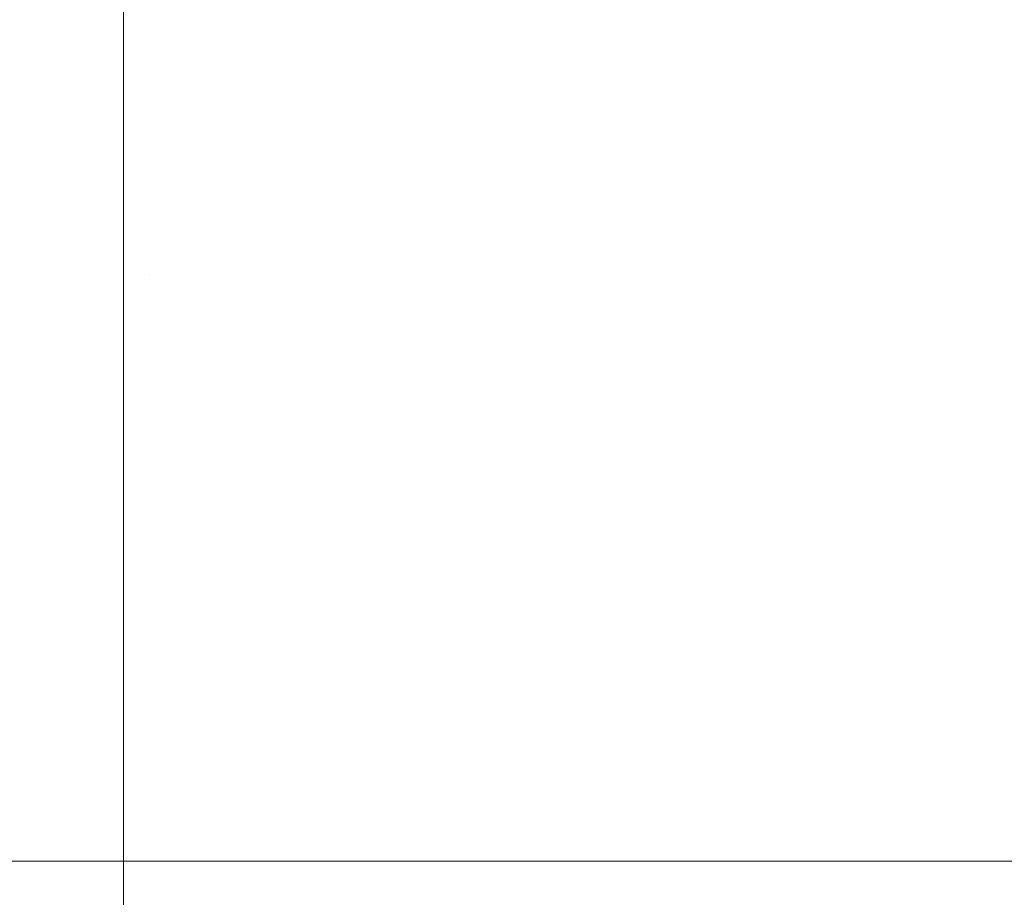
# Model space of a CAD drawing. Header units: centimetres. Extents: x -26.3 to 27.5, y 4.8 to 73.5.
# Tile 165 of 256: x -8.28759 to -8.27759, y 6.49984 to 6.50876. Entities that reach past the tile are written whole.
import ezdxf

# ---------------------------------------------------------------- set-up
doc = ezdxf.new("R2010")
doc.units = ezdxf.units.CM
doc.header["$LTSCALE"] = 2.54
doc.layers.add('Lucido design-1', color=7, linetype='Continuous')

# ---------------------------------------------------------------- blocks, each defined once
blk = doc.blocks.new('Gruppo-3-1')
at = {"color": 7, "linetype": 'Continuous', "lineweight": 9}
for points, invisible_edges in [([(-8.2795777, 6.5122665, -1479.8138655), (-8.2790585, 6.5119514, -1479.8138655), (-8.2811939, 6.5085996, -1479.8143433), (-8.2815648, 6.5088247, -1479.8143433)], 15), ([(-8.2795777, 6.5122665, -1515.9138655), (-8.2790585, 6.5119514, -1515.9138655), (-8.2811939, 6.5085996, -1515.9143433), (-8.2815648, 6.5088247, -1515.9143433)], 15), ([(-8.2790585, 6.5119514, -1479.8138655), (-8.2785536, 6.511614, -1479.8138655), (-8.2808331, 6.5083586, -1479.8143433), (-8.2811939, 6.5085996, -1479.8143433)], 15), ([(-8.2790585, 6.5119514, -1515.9138655), (-8.2785536, 6.511614, -1515.9138655), (-8.2808331, 6.5083586, -1515.9143433), (-8.2811939, 6.5085996, -1515.9143433)], 15), ([(-8.2785536, 6.511614, -1479.8138655), (-8.2780638, 6.5112549, -1479.8138655), (-8.2804832, 6.508102, -1479.8143433), (-8.2808331, 6.5083586, -1479.8143433)], 15), ([(-8.2785536, 6.511614, -1515.9138655), (-8.2780638, 6.5112549, -1515.9138655), (-8.2804832, 6.508102, -1515.9143433), (-8.2808331, 6.5083586, -1515.9143433)], 15), ([(-8.2780638, 6.5112549, -1479.8138655), (-8.2775902, 6.5108748, -1479.8138655), (-8.2801448, 6.5078304, -1479.8143433), (-8.2804832, 6.508102, -1479.8143433)], 15), ([(-8.2780638, 6.5112549, -1515.9138655), (-8.2775902, 6.5108748, -1515.9138655), (-8.2801448, 6.5078304, -1515.9143433), (-8.2804832, 6.508102, -1515.9143433)], 15), ([(-8.2775902, 6.5108748, -1479.8138655), (-8.2771336, 6.5104744, -1479.8138655), (-8.2798186, 6.5075443, -1479.8143433), (-8.2801448, 6.5078304, -1479.8143433)], 15), ([(-8.2775902, 6.5108748, -1515.9138655), (-8.2771336, 6.5104744, -1515.9138655), (-8.2798186, 6.5075443, -1515.9143433), (-8.2801448, 6.5078304, -1515.9143433)], 15), ([(-8.2771336, 6.5104744, -1479.8138655), (-8.2766949, 6.5100544, -1479.8138655), (-8.2795051, 6.5072443, -1479.8143433), (-8.2798186, 6.5075443, -1479.8143433)], 15), ([(-8.2771336, 6.5104744, -1515.9138655), (-8.2766949, 6.5100544, -1515.9138655), (-8.2795051, 6.5072443, -1515.9143433), (-8.2798186, 6.5075443, -1515.9143433)], 15), ([(-8.2861036, 6.5101477, -1479.8143433), (-8.2862774, 6.5061668, -1479.8146612), (-8.2865374, 6.5061725, -1479.8146612), (-8.2865374, 6.5089262, -1479.8144415)], 11), ([(-8.2861036, 6.5101477, -1515.9143433), (-8.2862774, 6.5061668, -1515.9146612), (-8.2865374, 6.5061725, -1515.9146612), (-8.2865374, 6.5089262, -1515.9144415)], 11), ([(-8.2861036, 6.5101477, -1479.8143433), (-8.2856706, 6.5101193, -1479.8143433), (-8.2860179, 6.5061498, -1479.8146612), (-8.2862774, 6.5061668, -1479.8146612)], 15), ([(-8.2861036, 6.5101477, -1515.9143433), (-8.2856706, 6.5101193, -1515.9143433), (-8.2860179, 6.5061498, -1515.9146612), (-8.2862774, 6.5061668, -1515.9146612)], 15), ([(-8.2856706, 6.5101193, -1479.8143433), (-8.2852393, 6.510072, -1479.8143433), (-8.2857594, 6.5061215, -1479.8146612), (-8.2860179, 6.5061498, -1479.8146612)], 15), ([(-8.2856706, 6.5101193, -1515.9143433), (-8.2852393, 6.510072, -1515.9143433), (-8.2857594, 6.5061215, -1515.9146612), (-8.2860179, 6.5061498, -1515.9146612)], 15), ([(-8.2852393, 6.510072, -1479.8143433), (-8.2848104, 6.510006, -1479.8143433), (-8.2855024, 6.506082, -1479.8146612), (-8.2857594, 6.5061215, -1479.8146612)], 15), ([(-8.2852393, 6.510072, -1515.9143433), (-8.2848104, 6.510006, -1515.9143433), (-8.2855024, 6.506082, -1515.9146612), (-8.2857594, 6.5061215, -1515.9146612)], 15), ([(-8.2766949, 6.5100544, -1479.8138655), (-8.276275, 6.5096158, -1479.8138655), (-8.2792051, 6.5069308, -1479.8143433), (-8.2795051, 6.5072443, -1479.8143433)], 15), ([(-8.2766949, 6.5100544, -1515.9138655), (-8.276275, 6.5096158, -1515.9138655), (-8.2792051, 6.5069308, -1515.9143433), (-8.2795051, 6.5072443, -1515.9143433)], 15), ([(-8.2848104, 6.510006, -1479.8143433), (-8.2843849, 6.5099214, -1479.8143433), (-8.2852473, 6.5060312, -1479.8146612), (-8.2855024, 6.506082, -1479.8146612)], 15), ([(-8.2848104, 6.510006, -1515.9143433), (-8.2843849, 6.5099214, -1515.9143433), (-8.2852473, 6.5060312, -1515.9146612), (-8.2855024, 6.506082, -1515.9146612)], 15), ([(-8.2843849, 6.5099214, -1479.8143433), (-8.2839634, 6.5098183, -1479.8143433), (-8.2849947, 6.5059694, -1479.8146612), (-8.2852473, 6.5060312, -1479.8146612)], 15), ([(-8.2843849, 6.5099214, -1515.9143433), (-8.2839634, 6.5098183, -1515.9143433), (-8.2849947, 6.5059694, -1515.9146612), (-8.2852473, 6.5060312, -1515.9146612)], 15), ([(-8.2839634, 6.5098183, -1479.8143433), (-8.2835468, 6.5096968, -1479.8143433), (-8.284745, 6.5058966, -1479.8146612), (-8.2849947, 6.5059694, -1479.8146612)], 15), ([(-8.2839634, 6.5098183, -1515.9143433), (-8.2835468, 6.5096968, -1515.9143433), (-8.284745, 6.5058966, -1515.9146612), (-8.2849947, 6.5059694, -1515.9146612)], 15), ([(-8.2835468, 6.5096968, -1479.8143433), (-8.283136, 6.5095574, -1479.8143433), (-8.2844988, 6.5058131, -1479.8146612), (-8.284745, 6.5058966, -1479.8146612)], 15), ([(-8.2835468, 6.5096968, -1515.9143433), (-8.283136, 6.5095574, -1515.9143433), (-8.2844988, 6.5058131, -1515.9146612), (-8.284745, 6.5058966, -1515.9146612)], 15), ([(-8.283136, 6.5095574, -1479.8143433), (-8.2827316, 6.5094001, -1479.8143433), (-8.2842564, 6.5057188, -1479.8146612), (-8.2844988, 6.5058131, -1479.8146612)], 15), ([(-8.283136, 6.5095574, -1515.9143433), (-8.2827316, 6.5094001, -1515.9143433), (-8.2842564, 6.5057188, -1515.9146612), (-8.2844988, 6.5058131, -1515.9146612)], 15), ([(-8.276275, 6.5096158, -1479.8138655), (-8.2758746, 6.5091592, -1479.8138655), (-8.278919, 6.5066046, -1479.8143433), (-8.2792051, 6.5069308, -1479.8143433)], 15), ([(-8.276275, 6.5096158, -1515.9138655), (-8.2758746, 6.5091592, -1515.9138655), (-8.278919, 6.5066046, -1515.9143433), (-8.2792051, 6.5069308, -1515.9143433)], 15), ([(-8.2827316, 6.5094001, -1479.8143433), (-8.2823344, 6.5092253, -1479.8143433), (-8.2840184, 6.5056141, -1479.8146612), (-8.2842564, 6.5057188, -1479.8146612)], 15), ([(-8.2827316, 6.5094001, -1515.9143433), (-8.2823344, 6.5092253, -1515.9143433), (-8.2840184, 6.5056141, -1515.9146612), (-8.2842564, 6.5057188, -1515.9146612)], 15), ([(-8.2823344, 6.5092253, -1479.8143433), (-8.2819452, 6.5090334, -1479.8143433), (-8.2837851, 6.505499, -1479.8146612), (-8.2840184, 6.5056141, -1479.8146612)], 15), ([(-8.2823344, 6.5092253, -1515.9143433), (-8.2819452, 6.5090334, -1515.9143433), (-8.2837851, 6.505499, -1515.9146612), (-8.2840184, 6.5056141, -1515.9146612)], 15), ([(-8.2758746, 6.5091592, -1479.8138655), (-8.2754945, 6.5086855, -1479.8138655), (-8.2786474, 6.5062662, -1479.8143433), (-8.278919, 6.5066046, -1479.8143433)], 15), ([(-8.2758746, 6.5091592, -1515.9138655), (-8.2754945, 6.5086855, -1515.9138655), (-8.2786474, 6.5062662, -1515.9143433), (-8.278919, 6.5066046, -1515.9143433)], 15), ([(-8.2819452, 6.5090334, -1479.8143433), (-8.2815648, 6.5088247, -1479.8143433), (-8.2835571, 6.505374, -1479.8146612), (-8.2837851, 6.505499, -1479.8146612)], 15), ([(-8.2819452, 6.5090334, -1515.9143433), (-8.2815648, 6.5088247, -1515.9143433), (-8.2835571, 6.505374, -1515.9146612), (-8.2837851, 6.505499, -1515.9146612)], 15), ([(27.1134626, 6.5084314, -1479.0151774), (27.1134626, 6.5089266, -1479.015229), (-25.9865374, 6.5089266, -1479.015229), (-25.9865374, 6.5084314, -1479.0151774)], 10), ([(27.1134626, 6.5084314, -1515.1151774), (27.1134626, 6.5089266, -1515.115229), (-25.9865374, 6.5089266, -1515.115229), (-25.9865374, 6.5084314, -1515.1151774)], 10), ([(-25.9865374, 6.5061725, -1479.8146612), (-25.9865374, 6.5089262, -1479.8144415), (-8.2865374, 6.5089262, -1479.8144415), (-8.2865374, 6.5061725, -1479.8146612)], 10), ([(-25.9865374, 6.5061725, -1515.9146612), (-25.9865374, 6.5089262, -1515.9144415), (-8.2865374, 6.5089262, -1515.9144415), (-8.2865374, 6.5061725, -1515.9146612)], 10), ([(-8.2815648, 6.5088247, -1479.8143433), (-8.2811939, 6.5085996, -1479.8143433), (-8.2833348, 6.5052391, -1479.8146612), (-8.2835571, 6.505374, -1479.8146612)], 15), ([(-8.2815648, 6.5088247, -1515.9143433), (-8.2811939, 6.5085996, -1515.9143433), (-8.2833348, 6.5052391, -1515.9146612), (-8.2835571, 6.505374, -1515.9146612)], 15), ([(-8.2754945, 6.5086855, -1479.8138655), (-8.2751354, 6.5081958, -1479.8138655), (-8.2783908, 6.5059163, -1479.8143433), (-8.2786474, 6.5062662, -1479.8143433)], 15), ([(-8.2754945, 6.5086855, -1515.9138655), (-8.2751354, 6.5081958, -1515.9138655), (-8.2783908, 6.5059163, -1515.9143433), (-8.2786474, 6.5062662, -1515.9143433)], 15), ([(-8.2811939, 6.5085996, -1479.8143433), (-8.2808331, 6.5083586, -1479.8143433), (-8.2831186, 6.5050946, -1479.8146612), (-8.2833348, 6.5052391, -1479.8146612)], 15), ([(-8.2811939, 6.5085996, -1515.9143433), (-8.2808331, 6.5083586, -1515.9143433), (-8.2831186, 6.5050946, -1515.9146612), (-8.2833348, 6.5052391, -1515.9146612)], 15), ([(-25.9865374, 6.5084314, -1479.0151774), (-25.9865374, 6.5045734, -1479.0149428), (27.1134626, 6.5045734, -1479.0149428), (27.1134626, 6.5084314, -1479.0151774)], 10), ([(-25.9865374, 6.5084314, -1515.1151774), (-25.9865374, 6.5045734, -1515.1149428), (27.1134626, 6.5045734, -1515.1149428), (27.1134626, 6.5084314, -1515.1151774)], 10), ([(-8.2808331, 6.5083586, -1479.8143433), (-8.2804832, 6.508102, -1479.8143433), (-8.2829089, 6.5049408, -1479.8146612), (-8.2831186, 6.5050946, -1479.8146612)], 15), ([(-8.2808331, 6.5083586, -1515.9143433), (-8.2804832, 6.508102, -1515.9143433), (-8.2829089, 6.5049408, -1515.9146612), (-8.2831186, 6.5050946, -1515.9146612)], 15), ([(-8.2751354, 6.5081958, -1479.8138655), (-8.274798, 6.5076908, -1479.8138655), (-8.2781498, 6.5055555, -1479.8143433), (-8.2783908, 6.5059163, -1479.8143433)], 15), ([(-8.2751354, 6.5081958, -1515.9138655), (-8.274798, 6.5076908, -1515.9138655), (-8.2781498, 6.5055555, -1515.9143433), (-8.2783908, 6.5059163, -1515.9143433)], 15), ([(-8.2804832, 6.508102, -1479.8143433), (-8.2801448, 6.5078304, -1479.8143433), (-8.282706, 6.504778, -1479.8146612), (-8.2829089, 6.5049408, -1479.8146612)], 15), ([(-8.2804832, 6.508102, -1515.9143433), (-8.2801448, 6.5078304, -1515.9143433), (-8.282706, 6.504778, -1515.9146612), (-8.2829089, 6.5049408, -1515.9146612)], 15), ([(-8.2801448, 6.5078304, -1479.8143433), (-8.2798186, 6.5075443, -1479.8143433), (-8.2825105, 6.5046066, -1479.8146612), (-8.282706, 6.504778, -1479.8146612)], 15), ([(-8.2801448, 6.5078304, -1515.9143433), (-8.2798186, 6.5075443, -1515.9143433), (-8.2825105, 6.5046066, -1515.9146612), (-8.282706, 6.504778, -1515.9146612)], 15), ([(-8.274798, 6.5076908, -1479.8138655), (-8.2744829, 6.5071717, -1479.8138655), (-8.2779247, 6.5051846, -1479.8143433), (-8.2781498, 6.5055555, -1479.8143433)], 15), ([(-8.274798, 6.5076908, -1515.9138655), (-8.2744829, 6.5071717, -1515.9138655), (-8.2779247, 6.5051846, -1515.9143433), (-8.2781498, 6.5055555, -1515.9143433)], 15), ([(-8.2798186, 6.5075443, -1479.8143433), (-8.2795051, 6.5072443, -1479.8143433), (-8.2823227, 6.5044267, -1479.8146612), (-8.2825105, 6.5046066, -1479.8146612)], 15), ([(-8.2798186, 6.5075443, -1515.9143433), (-8.2795051, 6.5072443, -1515.9143433), (-8.2823227, 6.5044267, -1515.9146612), (-8.2825105, 6.5046066, -1515.9146612)], 15), ([(-8.2795051, 6.5072443, -1479.8143433), (-8.2792051, 6.5069308, -1479.8143433), (-8.2821428, 6.5042389, -1479.8146612), (-8.2823227, 6.5044267, -1479.8146612)], 15), ([(-8.2795051, 6.5072443, -1515.9143433), (-8.2792051, 6.5069308, -1515.9143433), (-8.2821428, 6.5042389, -1515.9146612), (-8.2823227, 6.5044267, -1515.9146612)], 15), ([(-8.2744829, 6.5071717, -1479.8138655), (-8.2741908, 6.5066392, -1479.8138655), (-8.277716, 6.5048041, -1479.8143433), (-8.2779247, 6.5051846, -1479.8143433)], 15), ([(-8.2744829, 6.5071717, -1515.9138655), (-8.2741908, 6.5066392, -1515.9138655), (-8.277716, 6.5048041, -1515.9143433), (-8.2779247, 6.5051846, -1515.9143433)], 15), ([(-8.2792051, 6.5069308, -1479.8143433), (-8.278919, 6.5066046, -1479.8143433), (-8.2819714, 6.5040433, -1479.8146612), (-8.2821428, 6.5042389, -1479.8146612)], 15), ([(-8.2792051, 6.5069308, -1515.9143433), (-8.278919, 6.5066046, -1515.9143433), (-8.2819714, 6.5040433, -1515.9146612), (-8.2821428, 6.5042389, -1515.9146612)], 15), ([(-8.2741908, 6.5066392, -1479.8138655), (-8.2739222, 6.5060946, -1479.8138655), (-8.2775241, 6.504415, -1479.8143433), (-8.277716, 6.5048041, -1479.8143433)], 15), ([(-8.2741908, 6.5066392, -1515.9138655), (-8.2739222, 6.5060946, -1515.9138655), (-8.2775241, 6.504415, -1515.9143433), (-8.277716, 6.5048041, -1515.9143433)], 15), ([(-8.278919, 6.5066046, -1479.8143433), (-8.2786474, 6.5062662, -1479.8143433), (-8.2818086, 6.5038405, -1479.8146612), (-8.2819714, 6.5040433, -1479.8146612)], 15), ([(-8.278919, 6.5066046, -1515.9143433), (-8.2786474, 6.5062662, -1515.9143433), (-8.2818086, 6.5038405, -1515.9146612), (-8.2819714, 6.5040433, -1515.9146612)], 15), ([(-8.2786474, 6.5062662, -1479.8143433), (-8.2783908, 6.5059163, -1479.8143433), (-8.2816548, 6.5036308, -1479.8146612), (-8.2818086, 6.5038405, -1479.8146612)], 15), ([(-8.2786474, 6.5062662, -1515.9143433), (-8.2783908, 6.5059163, -1515.9143433), (-8.2816548, 6.5036308, -1515.9146612), (-8.2818086, 6.5038405, -1515.9146612)], 15), ([(-8.2865374, 6.5061725, -1479.8146612), (-8.2865374, 6.5045732, -1479.8147247), (-25.9865374, 6.5045732, -1479.8147247), (-25.9865374, 6.5061725, -1479.8146612)], 10), ([(-8.2865374, 6.5061725, -1515.9146612), (-8.2865374, 6.5045732, -1515.9147247), (-25.9865374, 6.5045732, -1515.9147247), (-25.9865374, 6.5061725, -1515.9146612)], 10), ([(-8.2865374, 6.5045732, -1479.8147247), (-8.2865374, 6.5061725, -1479.8146612), (-8.2862774, 6.5061668, -1479.8146612)], 10), ([(-8.2865374, 6.5045732, -1515.9147247), (-8.2865374, 6.5061725, -1515.9146612), (-8.2862774, 6.5061668, -1515.9146612)], 10), ([(-8.2862774, 6.5061668, -1479.8146612), (-8.2864514, 6.5021822, -1479.8148196), (-8.2865374, 6.5021841, -1479.8148196), (-8.2865374, 6.5045732, -1479.8147247)], 11), ([(-8.2862774, 6.5061668, -1515.9146612), (-8.2864514, 6.5021822, -1515.9148196), (-8.2865374, 6.5021841, -1515.9148196), (-8.2865374, 6.5045732, -1515.9147247)], 11), ([(-8.2862774, 6.5061668, -1479.8146612), (-8.2860179, 6.5061498, -1479.8146612), (-8.2863655, 6.5021766, -1479.8148196), (-8.2864514, 6.5021822, -1479.8148196)], 15), ([(-8.2862774, 6.5061668, -1515.9146612), (-8.2860179, 6.5061498, -1515.9146612), (-8.2863655, 6.5021766, -1515.9148196), (-8.2864514, 6.5021822, -1515.9148196)], 15), ([(-8.2860179, 6.5061498, -1479.8146612), (-8.2857594, 6.5061215, -1479.8146612), (-8.28628, 6.5021672, -1479.8148196), (-8.2863655, 6.5021766, -1479.8148196)], 15), ([(-8.2860179, 6.5061498, -1515.9146612), (-8.2857594, 6.5061215, -1515.9146612), (-8.28628, 6.5021672, -1515.9148196), (-8.2863655, 6.5021766, -1515.9148196)], 15), ([(-8.2857594, 6.5061215, -1479.8146612), (-8.2855024, 6.506082, -1479.8146612), (-8.2861949, 6.5021541, -1479.8148196), (-8.28628, 6.5021672, -1479.8148196)], 15), ([(-8.2857594, 6.5061215, -1515.9146612), (-8.2855024, 6.506082, -1515.9146612), (-8.2861949, 6.5021541, -1515.9148196), (-8.28628, 6.5021672, -1515.9148196)], 15), ([(-8.2855024, 6.506082, -1479.8146612), (-8.2852473, 6.5060312, -1479.8146612), (-8.2861106, 6.5021374, -1479.8148196), (-8.2861949, 6.5021541, -1479.8148196)], 15), ([(-8.2855024, 6.506082, -1515.9146612), (-8.2852473, 6.5060312, -1515.9146612), (-8.2861106, 6.5021374, -1515.9148196), (-8.2861949, 6.5021541, -1515.9148196)], 15), ([(-8.2852473, 6.5060312, -1479.8146612), (-8.2849947, 6.5059694, -1479.8146612), (-8.286027, 6.5021169, -1479.8148196), (-8.2861106, 6.5021374, -1479.8148196)], 15), ([(-8.2852473, 6.5060312, -1515.9146612), (-8.2849947, 6.5059694, -1515.9146612), (-8.286027, 6.5021169, -1515.9148196), (-8.2861106, 6.5021374, -1515.9148196)], 15), ([(-8.2849947, 6.5059694, -1479.8146612), (-8.284745, 6.5058966, -1479.8146612), (-8.2859444, 6.5020928, -1479.8148196), (-8.286027, 6.5021169, -1479.8148196)], 15), ([(-8.2849947, 6.5059694, -1515.9146612), (-8.284745, 6.5058966, -1515.9146612), (-8.2859444, 6.5020928, -1515.9148196), (-8.286027, 6.5021169, -1515.9148196)], 15), ([(-8.284745, 6.5058966, -1479.8146612), (-8.2844988, 6.5058131, -1479.8146612), (-8.2858629, 6.5020652, -1479.8148196), (-8.2859444, 6.5020928, -1479.8148196)], 15), ([(-8.284745, 6.5058966, -1515.9146612), (-8.2844988, 6.5058131, -1515.9146612), (-8.2858629, 6.5020652, -1515.9148196), (-8.2859444, 6.5020928, -1515.9148196)], 15), ([(-8.2783908, 6.5059163, -1479.8143433), (-8.2781498, 6.5055555, -1479.8143433), (-8.2815103, 6.5034146, -1479.8146612), (-8.2816548, 6.5036308, -1479.8146612)], 15), ([(-8.2783908, 6.5059163, -1515.9143433), (-8.2781498, 6.5055555, -1515.9143433), (-8.2815103, 6.5034146, -1515.9146612), (-8.2816548, 6.5036308, -1515.9146612)], 15), ([(-8.2844988, 6.5058131, -1479.8146612), (-8.2842564, 6.5057188, -1479.8146612), (-8.2857827, 6.502034, -1479.8148196), (-8.2858629, 6.5020652, -1479.8148196)], 15), ([(-8.2844988, 6.5058131, -1515.9146612), (-8.2842564, 6.5057188, -1515.9146612), (-8.2857827, 6.502034, -1515.9148196), (-8.2858629, 6.5020652, -1515.9148196)], 15), ([(-8.2842564, 6.5057188, -1479.8146612), (-8.2840184, 6.5056141, -1479.8146612), (-8.2857039, 6.5019993, -1479.8148196), (-8.2857827, 6.502034, -1479.8148196)], 15), ([(-8.2842564, 6.5057188, -1515.9146612), (-8.2840184, 6.5056141, -1515.9146612), (-8.2857039, 6.5019993, -1515.9148196), (-8.2857827, 6.502034, -1515.9148196)], 15), ([(-8.2840184, 6.5056141, -1479.8146612), (-8.2837851, 6.505499, -1479.8146612), (-8.2856268, 6.5019613, -1479.8148196), (-8.2857039, 6.5019993, -1479.8148196)], 15), ([(-8.2840184, 6.5056141, -1515.9146612), (-8.2837851, 6.505499, -1515.9146612), (-8.2856268, 6.5019613, -1515.9148196), (-8.2857039, 6.5019993, -1515.9148196)], 15), ([(-8.2781498, 6.5055555, -1479.8143433), (-8.2779247, 6.5051846, -1479.8143433), (-8.2813754, 6.5031923, -1479.8146612), (-8.2815103, 6.5034146, -1479.8146612)], 15), ([(-8.2781498, 6.5055555, -1515.9143433), (-8.2779247, 6.5051846, -1515.9143433), (-8.2813754, 6.5031923, -1515.9146612), (-8.2815103, 6.5034146, -1515.9146612)], 15), ([(-8.2837851, 6.505499, -1479.8146612), (-8.2835571, 6.505374, -1479.8146612), (-8.2855513, 6.5019199, -1479.8148196), (-8.2856268, 6.5019613, -1479.8148196)], 15), ([(-8.2837851, 6.505499, -1515.9146612), (-8.2835571, 6.505374, -1515.9146612), (-8.2855513, 6.5019199, -1515.9148196), (-8.2856268, 6.5019613, -1515.9148196)], 15), ([(-8.2835571, 6.505374, -1479.8146612), (-8.2833348, 6.5052391, -1479.8146612), (-8.2854778, 6.5018753, -1479.8148196), (-8.2855513, 6.5019199, -1479.8148196)], 15), ([(-8.2835571, 6.505374, -1515.9146612), (-8.2833348, 6.5052391, -1515.9146612), (-8.2854778, 6.5018753, -1515.9148196), (-8.2855513, 6.5019199, -1515.9148196)], 15), ([(-8.2833348, 6.5052391, -1479.8146612), (-8.2831186, 6.5050946, -1479.8146612), (-8.2854062, 6.5018275, -1479.8148196), (-8.2854778, 6.5018753, -1479.8148196)], 15), ([(-8.2833348, 6.5052391, -1515.9146612), (-8.2831186, 6.5050946, -1515.9146612), (-8.2854062, 6.5018275, -1515.9148196), (-8.2854778, 6.5018753, -1515.9148196)], 15), ([(-8.2779247, 6.5051846, -1479.8143433), (-8.277716, 6.5048041, -1479.8143433), (-8.2812504, 6.5029643, -1479.8146612), (-8.2813754, 6.5031923, -1479.8146612)], 15), ([(-8.2779247, 6.5051846, -1515.9143433), (-8.277716, 6.5048041, -1515.9143433), (-8.2812504, 6.5029643, -1515.9146612), (-8.2813754, 6.5031923, -1515.9146612)], 15), ([(-8.2831186, 6.5050946, -1479.8146612), (-8.2829089, 6.5049408, -1479.8146612), (-8.2853369, 6.5017766, -1479.8148196), (-8.2854062, 6.5018275, -1479.8148196)], 15), ([(-8.2831186, 6.5050946, -1515.9146612), (-8.2829089, 6.5049408, -1515.9146612), (-8.2853369, 6.5017766, -1515.9148196), (-8.2854062, 6.5018275, -1515.9148196)], 15), ([(-8.2829089, 6.5049408, -1479.8146612), (-8.282706, 6.504778, -1479.8146612), (-8.2852698, 6.5017227, -1479.8148196), (-8.2853369, 6.5017766, -1479.8148196)], 15), ([(-8.2829089, 6.5049408, -1515.9146612), (-8.282706, 6.504778, -1515.9146612), (-8.2852698, 6.5017227, -1515.9148196), (-8.2853369, 6.5017766, -1515.9148196)], 15), ([(-8.282706, 6.504778, -1479.8146612), (-8.2825105, 6.5046066, -1479.8146612), (-8.2852051, 6.501666, -1479.8148196), (-8.2852698, 6.5017227, -1479.8148196)], 15), ([(-8.282706, 6.504778, -1515.9146612), (-8.2825105, 6.5046066, -1515.9146612), (-8.2852051, 6.501666, -1515.9148196), (-8.2852698, 6.5017227, -1515.9148196)], 15), ([(-8.277716, 6.5048041, -1479.8143433), (-8.2775241, 6.504415, -1479.8143433), (-8.2811353, 6.502731, -1479.8146612), (-8.2812504, 6.5029643, -1479.8146612)], 15), ([(-8.277716, 6.5048041, -1515.9143433), (-8.2775241, 6.504415, -1515.9143433), (-8.2811353, 6.502731, -1515.9146612), (-8.2812504, 6.5029643, -1515.9146612)], 15), ([(27.1134626, 6.5041278, -1479.0149157), (27.1134626, 6.5045734, -1479.0149428), (-25.9865374, 6.5045734, -1479.0149428), (-25.9865374, 6.5041278, -1479.0149157)], 10), ([(27.1134626, 6.5041278, -1515.1149157), (27.1134626, 6.5045734, -1515.1149428), (-25.9865374, 6.5045734, -1515.1149428), (-25.9865374, 6.5041278, -1515.1149157)], 10), ([(-25.9865374, 6.5021841, -1479.8148196), (-25.9865374, 6.5045732, -1479.8147247), (-8.2865374, 6.5045732, -1479.8147247), (-8.2865374, 6.5021841, -1479.8148196)], 10), ([(-25.9865374, 6.5021841, -1515.9148196), (-25.9865374, 6.5045732, -1515.9147247), (-8.2865374, 6.5045732, -1515.9147247), (-8.2865374, 6.5021841, -1515.9148196)], 10), ([(-8.2825105, 6.5046066, -1479.8146612), (-8.2823227, 6.5044267, -1479.8146612), (-8.2851429, 6.5016065, -1479.8148196), (-8.2852051, 6.501666, -1479.8148196)], 15), ([(-8.2825105, 6.5046066, -1515.9146612), (-8.2823227, 6.5044267, -1515.9146612), (-8.2851429, 6.5016065, -1515.9148196), (-8.2852051, 6.501666, -1515.9148196)], 15), ([(-8.2823227, 6.5044267, -1479.8146612), (-8.2821428, 6.5042389, -1479.8146612), (-8.2850834, 6.5015443, -1479.8148196), (-8.2851429, 6.5016065, -1479.8148196)], 15), ([(-8.2823227, 6.5044267, -1515.9146612), (-8.2821428, 6.5042389, -1515.9146612), (-8.2850834, 6.5015443, -1515.9148196), (-8.2851429, 6.5016065, -1515.9148196)], 15), ([(-8.2775241, 6.504415, -1479.8143433), (-8.2773493, 6.5040178, -1479.8143433), (-8.2810306, 6.502493, -1479.8146612), (-8.2811353, 6.502731, -1479.8146612)], 15), ([(-8.2775241, 6.504415, -1515.9143433), (-8.2773493, 6.5040178, -1515.9143433), (-8.2810306, 6.502493, -1515.9146612), (-8.2811353, 6.502731, -1515.9146612)], 15), ([(-8.2821428, 6.5042389, -1479.8146612), (-8.2819714, 6.5040433, -1479.8146612), (-8.2850267, 6.5014796, -1479.8148196), (-8.2850834, 6.5015443, -1479.8148196)], 15), ([(-8.2821428, 6.5042389, -1515.9146612), (-8.2819714, 6.5040433, -1515.9146612), (-8.2850267, 6.5014796, -1515.9148196), (-8.2850834, 6.5015443, -1515.9148196)], 15), ([(-25.9865374, 6.5041278, -1479.0149157), (-25.9865374, 6.500212, -1479.014839), (27.1134626, 6.500212, -1479.014839), (27.1134626, 6.5041278, -1479.0149157)], 8), ([(-25.9865374, 6.5041278, -1515.1149157), (-25.9865374, 6.500212, -1515.114839), (27.1134626, 6.500212, -1515.114839), (27.1134626, 6.5041278, -1515.1149157)], 8), ([(-8.2819714, 6.5040433, -1479.8146612), (-8.2818086, 6.5038405, -1479.8146612), (-8.2849728, 6.5014125, -1479.8148196), (-8.2850267, 6.5014796, -1479.8148196)], 15), ([(-8.2819714, 6.5040433, -1515.9146612), (-8.2818086, 6.5038405, -1515.9146612), (-8.2849728, 6.5014125, -1515.9148196), (-8.2850267, 6.5014796, -1515.9148196)], 15), ([(-8.2773493, 6.5040178, -1479.8143433), (-8.277192, 6.5036134, -1479.8143433), (-8.2809363, 6.5022506, -1479.8146612), (-8.2810306, 6.502493, -1479.8146612)], 15), ([(-8.2773493, 6.5040178, -1515.9143433), (-8.277192, 6.5036134, -1515.9143433), (-8.2809363, 6.5022506, -1515.9146612), (-8.2810306, 6.502493, -1515.9146612)], 15), ([(-8.2818086, 6.5038405, -1479.8146612), (-8.2816548, 6.5036308, -1479.8146612), (-8.2849219, 6.5013432, -1479.8148196), (-8.2849728, 6.5014125, -1479.8148196)], 15), ([(-8.2818086, 6.5038405, -1515.9146612), (-8.2816548, 6.5036308, -1515.9146612), (-8.2849219, 6.5013432, -1515.9148196), (-8.2849728, 6.5014125, -1515.9148196)], 15), ([(-8.2816548, 6.5036308, -1479.8146612), (-8.2815103, 6.5034146, -1479.8146612), (-8.2848741, 6.5012716, -1479.8148196), (-8.2849219, 6.5013432, -1479.8148196)], 15), ([(-8.2816548, 6.5036308, -1515.9146612), (-8.2815103, 6.5034146, -1515.9146612), (-8.2848741, 6.5012716, -1515.9148196), (-8.2849219, 6.5013432, -1515.9148196)], 15), ([(-8.277192, 6.5036134, -1479.8143433), (-8.2770526, 6.5032026, -1479.8143433), (-8.2808527, 6.5020044, -1479.8146612), (-8.2809363, 6.5022506, -1479.8146612)], 15), ([(-8.277192, 6.5036134, -1515.9143433), (-8.2770526, 6.5032026, -1515.9143433), (-8.2808527, 6.5020044, -1515.9146612), (-8.2809363, 6.5022506, -1515.9146612)], 15), ([(-8.2815103, 6.5034146, -1479.8146612), (-8.2813754, 6.5031923, -1479.8146612), (-8.2848295, 6.5011981, -1479.8148196), (-8.2848741, 6.5012716, -1479.8148196)], 15), ([(-8.2815103, 6.5034146, -1515.9146612), (-8.2813754, 6.5031923, -1515.9146612), (-8.2848295, 6.5011981, -1515.9148196), (-8.2848741, 6.5012716, -1515.9148196)], 15), ([(-8.2813754, 6.5031923, -1479.8146612), (-8.2812504, 6.5029643, -1479.8146612), (-8.2847881, 6.5011226, -1479.8148196), (-8.2848295, 6.5011981, -1479.8148196)], 15), ([(-8.2813754, 6.5031923, -1515.9146612), (-8.2812504, 6.5029643, -1515.9146612), (-8.2847881, 6.5011226, -1515.9148196), (-8.2848295, 6.5011981, -1515.9148196)], 15), ([(-8.2770526, 6.5032026, -1479.8143433), (-8.2769311, 6.502786, -1479.8143433), (-8.28078, 6.5017547, -1479.8146612), (-8.2808527, 6.5020044, -1479.8146612)], 15), ([(-8.2770526, 6.5032026, -1515.9143433), (-8.2769311, 6.502786, -1515.9143433), (-8.28078, 6.5017547, -1515.9146612), (-8.2808527, 6.5020044, -1515.9146612)], 15), ([(-8.2812504, 6.5029643, -1479.8146612), (-8.2811353, 6.502731, -1479.8146612), (-8.2847501, 6.5010454, -1479.8148196), (-8.2847881, 6.5011226, -1479.8148196)], 15), ([(-8.2812504, 6.5029643, -1515.9146612), (-8.2811353, 6.502731, -1515.9146612), (-8.2847501, 6.5010454, -1515.9148196), (-8.2847881, 6.5011226, -1515.9148196)], 15), ([(-8.2769311, 6.502786, -1479.8143433), (-8.276828, 6.5023645, -1479.8143433), (-8.2807182, 6.5015021, -1479.8146612), (-8.28078, 6.5017547, -1479.8146612)], 15), ([(-8.2769311, 6.502786, -1515.9143433), (-8.276828, 6.5023645, -1515.9143433), (-8.2807182, 6.5015021, -1515.9146612), (-8.28078, 6.5017547, -1515.9146612)], 15), ([(-8.2811353, 6.502731, -1479.8146612), (-8.2810306, 6.502493, -1479.8146612), (-8.2847154, 6.5009667, -1479.8148196), (-8.2847501, 6.5010454, -1479.8148196)], 15), ([(-8.2811353, 6.502731, -1515.9146612), (-8.2810306, 6.502493, -1515.9146612), (-8.2847154, 6.5009667, -1515.9148196), (-8.2847501, 6.5010454, -1515.9148196)], 15), ([(-8.2810306, 6.502493, -1479.8146612), (-8.2809363, 6.5022506, -1479.8146612), (-8.2846842, 6.5008865, -1479.8148196), (-8.2847154, 6.5009667, -1479.8148196)], 15), ([(-8.2810306, 6.502493, -1515.9146612), (-8.2809363, 6.5022506, -1515.9146612), (-8.2846842, 6.5008865, -1515.9148196), (-8.2847154, 6.5009667, -1515.9148196)], 15), ([(-8.276828, 6.5023645, -1479.8143433), (-8.2767434, 6.501939, -1479.8143433), (-8.2806674, 6.501247, -1479.8146612), (-8.2807182, 6.5015021, -1479.8146612)], 15), ([(-8.276828, 6.5023645, -1515.9143433), (-8.2767434, 6.501939, -1515.9143433), (-8.2806674, 6.501247, -1515.9146612), (-8.2807182, 6.5015021, -1515.9146612)], 15), ([(-8.2809363, 6.5022506, -1479.8146612), (-8.2808527, 6.5020044, -1479.8146612), (-8.2846566, 6.500805, -1479.8148196), (-8.2846842, 6.5008865, -1479.8148196)], 15), ([(-8.2809363, 6.5022506, -1515.9146612), (-8.2808527, 6.5020044, -1515.9146612), (-8.2846566, 6.500805, -1515.9148196), (-8.2846842, 6.5008865, -1515.9148196)], 15), ([(-8.2865374, 6.5021841, -1479.8148196), (-8.2865374, 6.500212, -1479.814839), (-25.9865374, 6.500212, -1479.814839), (-25.9865374, 6.5021841, -1479.8148196)], 8), ([(-8.2865374, 6.5021841, -1515.9148196), (-8.2865374, 6.500212, -1515.914839), (-25.9865374, 6.500212, -1515.914839), (-25.9865374, 6.5021841, -1515.9148196)], 8), ([(-8.2865374, 6.5021841, -1479.8148196), (-8.2864514, 6.5021822, -1479.8148196), (-8.2865374, 6.500212, -1479.814839)], 3), ([(-8.2865374, 6.5021841, -1515.9148196), (-8.2864514, 6.5021822, -1515.9148196), (-8.2865374, 6.500212, -1515.914839)], 3), ([(-8.2864514, 6.5021822, -1479.8148196), (-8.2863655, 6.5021766, -1479.8148196), (-8.2865374, 6.500212, -1479.814839)], 11), ([(-8.2864514, 6.5021822, -1515.9148196), (-8.2863655, 6.5021766, -1515.9148196), (-8.2865374, 6.500212, -1515.914839)], 11), ([(-8.2863655, 6.5021766, -1479.8148196), (-8.28628, 6.5021672, -1479.8148196), (-8.2865374, 6.500212, -1479.814839)], 11), ([(-8.2863655, 6.5021766, -1515.9148196), (-8.28628, 6.5021672, -1515.9148196), (-8.2865374, 6.500212, -1515.914839)], 11), ([(-8.28628, 6.5021672, -1479.8148196), (-8.2861949, 6.5021541, -1479.8148196), (-8.2865374, 6.500212, -1479.814839)], 11), ([(-8.28628, 6.5021672, -1515.9148196), (-8.2861949, 6.5021541, -1515.9148196), (-8.2865374, 6.500212, -1515.914839)], 11), ([(-8.2861949, 6.5021541, -1479.8148196), (-8.2861106, 6.5021374, -1479.8148196), (-8.2865374, 6.500212, -1479.814839)], 11), ([(-8.2861949, 6.5021541, -1515.9148196), (-8.2861106, 6.5021374, -1515.9148196), (-8.2865374, 6.500212, -1515.914839)], 11), ([(-8.2861106, 6.5021374, -1479.8148196), (-8.286027, 6.5021169, -1479.8148196), (-8.2865374, 6.500212, -1479.814839)], 11), ([(-8.2861106, 6.5021374, -1515.9148196), (-8.286027, 6.5021169, -1515.9148196), (-8.2865374, 6.500212, -1515.914839)], 11), ([(-8.286027, 6.5021169, -1479.8148196), (-8.2859444, 6.5020928, -1479.8148196), (-8.2865374, 6.500212, -1479.814839)], 11), ([(-8.286027, 6.5021169, -1515.9148196), (-8.2859444, 6.5020928, -1515.9148196), (-8.2865374, 6.500212, -1515.914839)], 11), ([(-8.2859444, 6.5020928, -1479.8148196), (-8.2858629, 6.5020652, -1479.8148196), (-8.2865374, 6.500212, -1479.814839)], 11), ([(-8.2859444, 6.5020928, -1515.9148196), (-8.2858629, 6.5020652, -1515.9148196), (-8.2865374, 6.500212, -1515.914839)], 11), ([(-8.2858629, 6.5020652, -1479.8148196), (-8.2857827, 6.502034, -1479.8148196), (-8.2865374, 6.500212, -1479.814839)], 11), ([(-8.2858629, 6.5020652, -1515.9148196), (-8.2857827, 6.502034, -1515.9148196), (-8.2865374, 6.500212, -1515.914839)], 11), ([(-8.2857827, 6.502034, -1479.8148196), (-8.2857039, 6.5019993, -1479.8148196), (-8.2865374, 6.500212, -1479.814839)], 11), ([(-8.2857827, 6.502034, -1515.9148196), (-8.2857039, 6.5019993, -1515.9148196), (-8.2865374, 6.500212, -1515.914839)], 11), ([(-8.2857039, 6.5019993, -1479.8148196), (-8.2856268, 6.5019613, -1479.8148196), (-8.2865374, 6.500212, -1479.814839)], 11), ([(-8.2857039, 6.5019993, -1515.9148196), (-8.2856268, 6.5019613, -1515.9148196), (-8.2865374, 6.500212, -1515.914839)], 11), ([(-8.2856268, 6.5019613, -1479.8148196), (-8.2855513, 6.5019199, -1479.8148196), (-8.2865374, 6.500212, -1479.814839)], 11), ([(-8.2856268, 6.5019613, -1515.9148196), (-8.2855513, 6.5019199, -1515.9148196), (-8.2865374, 6.500212, -1515.914839)], 11), ([(-8.2808527, 6.5020044, -1479.8146612), (-8.28078, 6.5017547, -1479.8146612), (-8.2846325, 6.5007224, -1479.8148196), (-8.2846566, 6.500805, -1479.8148196)], 15), ([(-8.2808527, 6.5020044, -1515.9146612), (-8.28078, 6.5017547, -1515.9146612), (-8.2846325, 6.5007224, -1515.9148196), (-8.2846566, 6.500805, -1515.9148196)], 15), ([(-8.2767434, 6.501939, -1479.8143433), (-8.2766774, 6.5015101, -1479.8143433), (-8.2806279, 6.50099, -1479.8146612), (-8.2806674, 6.501247, -1479.8146612)], 15), ([(-8.2767434, 6.501939, -1515.9143433), (-8.2766774, 6.5015101, -1515.9143433), (-8.2806279, 6.50099, -1515.9146612), (-8.2806674, 6.501247, -1515.9146612)], 15), ([(-8.2855513, 6.5019199, -1479.8148196), (-8.2854778, 6.5018753, -1479.8148196), (-8.2865374, 6.500212, -1479.814839)], 11), ([(-8.2855513, 6.5019199, -1515.9148196), (-8.2854778, 6.5018753, -1515.9148196), (-8.2865374, 6.500212, -1515.914839)], 11), ([(-8.2854778, 6.5018753, -1479.8148196), (-8.2854062, 6.5018275, -1479.8148196), (-8.2865374, 6.500212, -1479.814839)], 11), ([(-8.2854778, 6.5018753, -1515.9148196), (-8.2854062, 6.5018275, -1515.9148196), (-8.2865374, 6.500212, -1515.914839)], 11), ([(-8.2854062, 6.5018275, -1479.8148196), (-8.2853369, 6.5017766, -1479.8148196), (-8.2865374, 6.500212, -1479.814839)], 11), ([(-8.2854062, 6.5018275, -1515.9148196), (-8.2853369, 6.5017766, -1515.9148196), (-8.2865374, 6.500212, -1515.914839)], 11), ([(-8.2853369, 6.5017766, -1479.8148196), (-8.2852698, 6.5017227, -1479.8148196), (-8.2865374, 6.500212, -1479.814839)], 11), ([(-8.2853369, 6.5017766, -1515.9148196), (-8.2852698, 6.5017227, -1515.9148196), (-8.2865374, 6.500212, -1515.914839)], 11), ([(-8.28078, 6.5017547, -1479.8146612), (-8.2807182, 6.5015021, -1479.8146612), (-8.284612, 6.5006388, -1479.8148196), (-8.2846325, 6.5007224, -1479.8148196)], 15), ([(-8.28078, 6.5017547, -1515.9146612), (-8.2807182, 6.5015021, -1515.9146612), (-8.284612, 6.5006388, -1515.9148196), (-8.2846325, 6.5007224, -1515.9148196)], 15), ([(-8.2852698, 6.5017227, -1479.8148196), (-8.2852051, 6.501666, -1479.8148196), (-8.2865374, 6.500212, -1479.814839)], 11), ([(-8.2852698, 6.5017227, -1515.9148196), (-8.2852051, 6.501666, -1515.9148196), (-8.2865374, 6.500212, -1515.914839)], 11), ([(-8.2852051, 6.501666, -1479.8148196), (-8.2851429, 6.5016065, -1479.8148196), (-8.2865374, 6.500212, -1479.814839)], 11), ([(-8.2852051, 6.501666, -1515.9148196), (-8.2851429, 6.5016065, -1515.9148196), (-8.2865374, 6.500212, -1515.914839)], 11), ([(-8.2851429, 6.5016065, -1479.8148196), (-8.2850834, 6.5015443, -1479.8148196), (-8.2865374, 6.500212, -1479.814839)], 11), ([(-8.2851429, 6.5016065, -1515.9148196), (-8.2850834, 6.5015443, -1515.9148196), (-8.2865374, 6.500212, -1515.914839)], 11), ([(-8.2850834, 6.5015443, -1479.8148196), (-8.2850267, 6.5014796, -1479.8148196), (-8.2865374, 6.500212, -1479.814839)], 11), ([(-8.2850834, 6.5015443, -1515.9148196), (-8.2850267, 6.5014796, -1515.9148196), (-8.2865374, 6.500212, -1515.914839)], 11), ([(-8.2850267, 6.5014796, -1479.8148196), (-8.2849728, 6.5014125, -1479.8148196), (-8.2865374, 6.500212, -1479.814839)], 11), ([(-8.2850267, 6.5014796, -1515.9148196), (-8.2849728, 6.5014125, -1515.9148196), (-8.2865374, 6.500212, -1515.914839)], 11), ([(-8.2807182, 6.5015021, -1479.8146612), (-8.2806674, 6.501247, -1479.8146612), (-8.2845953, 6.5005545, -1479.8148196), (-8.284612, 6.5006388, -1479.8148196)], 15), ([(-8.2807182, 6.5015021, -1515.9146612), (-8.2806674, 6.501247, -1515.9146612), (-8.2845953, 6.5005545, -1515.9148196), (-8.284612, 6.5006388, -1515.9148196)], 15), ([(-8.2766774, 6.5015101, -1479.8143433), (-8.2766301, 6.5010788, -1479.8143433), (-8.2805996, 6.5007315, -1479.8146612), (-8.2806279, 6.50099, -1479.8146612)], 15), ([(-8.2766774, 6.5015101, -1515.9143433), (-8.2766301, 6.5010788, -1515.9143433), (-8.2805996, 6.5007315, -1515.9146612), (-8.2806279, 6.50099, -1515.9146612)], 15), ([(-8.2849728, 6.5014125, -1479.8148196), (-8.2849219, 6.5013432, -1479.8148196), (-8.2865374, 6.500212, -1479.814839)], 11), ([(-8.2849728, 6.5014125, -1515.9148196), (-8.2849219, 6.5013432, -1515.9148196), (-8.2865374, 6.500212, -1515.914839)], 11), ([(-8.2849219, 6.5013432, -1479.8148196), (-8.2848741, 6.5012716, -1479.8148196), (-8.2865374, 6.500212, -1479.814839)], 11), ([(-8.2849219, 6.5013432, -1515.9148196), (-8.2848741, 6.5012716, -1515.9148196), (-8.2865374, 6.500212, -1515.914839)], 11), ([(-8.2848741, 6.5012716, -1479.8148196), (-8.2848295, 6.5011981, -1479.8148196), (-8.2865374, 6.500212, -1479.814839)], 11), ([(-8.2848741, 6.5012716, -1515.9148196), (-8.2848295, 6.5011981, -1515.9148196), (-8.2865374, 6.500212, -1515.914839)], 11), ([(-8.2806674, 6.501247, -1479.8146612), (-8.2806279, 6.50099, -1479.8146612), (-8.2845822, 6.5004694, -1479.8148196), (-8.2845953, 6.5005545, -1479.8148196)], 15), ([(-8.2806674, 6.501247, -1515.9146612), (-8.2806279, 6.50099, -1515.9146612), (-8.2845822, 6.5004694, -1515.9148196), (-8.2845953, 6.5005545, -1515.9148196)], 15), ([(-8.2848295, 6.5011981, -1479.8148196), (-8.2847881, 6.5011226, -1479.8148196), (-8.2865374, 6.500212, -1479.814839)], 11), ([(-8.2848295, 6.5011981, -1515.9148196), (-8.2847881, 6.5011226, -1515.9148196), (-8.2865374, 6.500212, -1515.914839)], 11), ([(-8.2847881, 6.5011226, -1479.8148196), (-8.2847501, 6.5010454, -1479.8148196), (-8.2865374, 6.500212, -1479.814839)], 11), ([(-8.2847881, 6.5011226, -1515.9148196), (-8.2847501, 6.5010454, -1515.9148196), (-8.2865374, 6.500212, -1515.914839)], 11), ([(-8.2847501, 6.5010454, -1479.8148196), (-8.2847154, 6.5009667, -1479.8148196), (-8.2865374, 6.500212, -1479.814839)], 11), ([(-8.2847501, 6.5010454, -1515.9148196), (-8.2847154, 6.5009667, -1515.9148196), (-8.2865374, 6.500212, -1515.914839)], 11), ([(-8.2766301, 6.5010788, -1479.8143433), (-8.2766017, 6.5006458, -1479.8143433), (-8.2805826, 6.500472, -1479.8146612), (-8.2805996, 6.5007315, -1479.8146612)], 15), ([(-8.2766301, 6.5010788, -1515.9143433), (-8.2766017, 6.5006458, -1515.9143433), (-8.2805826, 6.500472, -1515.9146612), (-8.2805996, 6.5007315, -1515.9146612)], 15), ([(-8.2847154, 6.5009667, -1479.8148196), (-8.2846842, 6.5008865, -1479.8148196), (-8.2865374, 6.500212, -1479.814839)], 11), ([(-8.2847154, 6.5009667, -1515.9148196), (-8.2846842, 6.5008865, -1515.9148196), (-8.2865374, 6.500212, -1515.914839)], 11), ([(-8.2806279, 6.50099, -1479.8146612), (-8.2805996, 6.5007315, -1479.8146612), (-8.2845728, 6.5003839, -1479.8148196), (-8.2845822, 6.5004694, -1479.8148196)], 15), ([(-8.2806279, 6.50099, -1515.9146612), (-8.2805996, 6.5007315, -1515.9146612), (-8.2845728, 6.5003839, -1515.9148196), (-8.2845822, 6.5004694, -1515.9148196)], 15), ([(-8.2846842, 6.5008865, -1479.8148196), (-8.2846566, 6.500805, -1479.8148196), (-8.2865374, 6.500212, -1479.814839)], 11), ([(-8.2846842, 6.5008865, -1515.9148196), (-8.2846566, 6.500805, -1515.9148196), (-8.2865374, 6.500212, -1515.914839)], 11), ([(-8.2846566, 6.500805, -1479.8148196), (-8.2846325, 6.5007224, -1479.8148196), (-8.2865374, 6.500212, -1479.814839)], 11), ([(-8.2846566, 6.500805, -1515.9148196), (-8.2846325, 6.5007224, -1515.9148196), (-8.2865374, 6.500212, -1515.914839)], 11), ([(-8.2846325, 6.5007224, -1479.8148196), (-8.284612, 6.5006388, -1479.8148196), (-8.2865374, 6.500212, -1479.814839)], 11), ([(-8.2846325, 6.5007224, -1515.9148196), (-8.284612, 6.5006388, -1515.9148196), (-8.2865374, 6.500212, -1515.914839)], 11), ([(-8.284612, 6.5006388, -1479.8148196), (-8.2845953, 6.5005545, -1479.8148196), (-8.2865374, 6.500212, -1479.814839)], 11), ([(-8.284612, 6.5006388, -1515.9148196), (-8.2845953, 6.5005545, -1515.9148196), (-8.2865374, 6.500212, -1515.914839)], 11), ([(-8.2805996, 6.5007315, -1479.8146612), (-8.2805826, 6.500472, -1479.8146612), (-8.2845672, 6.500298, -1479.8148196), (-8.2845728, 6.5003839, -1479.8148196)], 15), ([(-8.2805996, 6.5007315, -1515.9146612), (-8.2805826, 6.500472, -1515.9146612), (-8.2845672, 6.500298, -1515.9148196), (-8.2845728, 6.5003839, -1515.9148196)], 15), ([(-8.2766017, 6.5006458, -1479.8143433), (-8.2765923, 6.500212, -1479.8143433), (-8.2805769, 6.500212, -1479.8146612), (-8.2805826, 6.500472, -1479.8146612)], 13), ([(-8.2766017, 6.5006458, -1515.9143433), (-8.2765923, 6.500212, -1515.9143433), (-8.2805769, 6.500212, -1515.9146612), (-8.2805826, 6.500472, -1515.9146612)], 13), ([(-8.2845953, 6.5005545, -1479.8148196), (-8.2845822, 6.5004694, -1479.8148196), (-8.2865374, 6.500212, -1479.814839)], 11), ([(-8.2845953, 6.5005545, -1515.9148196), (-8.2845822, 6.5004694, -1515.9148196), (-8.2865374, 6.500212, -1515.914839)], 11), ([(-8.2845822, 6.5004694, -1479.8148196), (-8.2845728, 6.5003839, -1479.8148196), (-8.2865374, 6.500212, -1479.814839)], 11), ([(-8.2845822, 6.5004694, -1515.9148196), (-8.2845728, 6.5003839, -1515.9148196), (-8.2865374, 6.500212, -1515.914839)], 11), ([(-8.2805826, 6.500472, -1479.8146612), (-8.2805769, 6.500212, -1479.8146612), (-8.2845653, 6.500212, -1479.8148196), (-8.2845672, 6.500298, -1479.8148196)], 13), ([(-8.2805826, 6.500472, -1515.9146612), (-8.2805769, 6.500212, -1515.9146612), (-8.2845653, 6.500212, -1515.9148196), (-8.2845672, 6.500298, -1515.9148196)], 13), ([(-8.2845728, 6.5003839, -1479.8148196), (-8.2845672, 6.500298, -1479.8148196), (-8.2865374, 6.500212, -1479.814839)], 11), ([(-8.2845728, 6.5003839, -1515.9148196), (-8.2845672, 6.500298, -1515.9148196), (-8.2865374, 6.500212, -1515.914839)], 11), ([(-8.2845672, 6.500298, -1479.8148196), (-8.2845653, 6.500212, -1479.8148196), (-8.2865374, 6.500212, -1479.814839)], 9), ([(-8.2845672, 6.500298, -1515.9148196), (-8.2845653, 6.500212, -1515.9148196), (-8.2865374, 6.500212, -1515.914839)], 9), ([(-25.9865374, 4.900212, -1479.814839), (-25.9865374, 6.500212, -1479.814839), (-8.2865374, 6.500212, -1479.814839), (-8.2865374, 5.300212, -1479.814839)], 8), ([(-25.9865374, 4.900212, -1515.914839), (-25.9865374, 6.500212, -1515.914839), (-8.2865374, 6.500212, -1515.914839), (-8.2865374, 5.300212, -1515.914839)], 8), ([(-8.2845653, 6.500212, -1479.8148196), (-8.2845658, 5.300212, -1479.814796), (-8.2865374, 5.300212, -1479.814839)], 9), ([(-8.2865374, 5.300212, -1479.814839), (-8.2865374, 6.500212, -1479.814839), (-8.2845653, 6.500212, -1479.8148196)], 8), ([(-8.2845653, 6.500212, -1515.9148196), (-8.2845658, 5.300212, -1515.914796), (-8.2865374, 5.300212, -1515.914839)], 9), ([(-8.2865374, 5.300212, -1515.914839), (-8.2865374, 6.500212, -1515.914839), (-8.2845653, 6.500212, -1515.9148196)], 8), ([(-8.2821775, 5.300212, -1479.8147439), (-8.2845658, 5.300212, -1479.814796), (-8.2845653, 6.500212, -1479.8148196)], 10), ([(-8.2821775, 5.300212, -1515.9147439), (-8.2845658, 5.300212, -1515.914796), (-8.2845653, 6.500212, -1515.9148196)], 10), ([(-8.2821775, 5.300212, -1479.8147439), (-8.2845653, 6.500212, -1479.8148196), (-8.2805769, 6.500212, -1479.8146612)], 9), ([(-8.2821775, 5.300212, -1515.9147439), (-8.2845653, 6.500212, -1515.9148196), (-8.2805769, 6.500212, -1515.9146612)], 9), ([(-8.2805769, 6.500212, -1479.8146612), (-8.2805782, 5.300212, -1479.8146409), (-8.2821775, 5.300212, -1479.8147439)], 9), ([(-8.2805769, 6.500212, -1515.9146612), (-8.2805782, 5.300212, -1515.9146409), (-8.2821775, 5.300212, -1515.9147439)], 9), ([(-8.2780451, 5.300212, -1479.8144778), (-8.2805782, 5.300212, -1479.8146409), (-8.2805769, 6.500212, -1479.8146612)], 10), ([(-8.2780451, 5.300212, -1515.9144778), (-8.2805782, 5.300212, -1515.9146409), (-8.2805769, 6.500212, -1515.9146612)], 10), ([(-8.2780451, 5.300212, -1479.8144778), (-8.2805769, 6.500212, -1479.8146612), (-8.2765923, 6.500212, -1479.8143433)], 9), ([(-8.2780451, 5.300212, -1515.9144778), (-8.2805769, 6.500212, -1515.9146612), (-8.2765923, 6.500212, -1515.9143433)], 9), ([(-8.2765923, 6.500212, -1479.8143433), (-8.2765943, 5.300212, -1479.8143238), (-8.2780451, 5.300212, -1479.8144778)], 9), ([(-8.2765923, 6.500212, -1515.9143433), (-8.2765943, 5.300212, -1515.9143238), (-8.2780451, 5.300212, -1515.9144778)], 9)]:
    blk.add_3dface(points, dxfattribs=dict(at, invisible_edges=invisible_edges))
for points in [[(-25.9865374, 6.500212, -1479.014839), (-25.9865374, 4.900212, -1479.014839), (27.1134626, 4.900212, -1479.014839), (27.1134626, 6.500212, -1479.014839)], [(-25.9865374, 6.500212, -1515.114839), (-25.9865374, 4.900212, -1515.114839), (27.1134626, 4.900212, -1515.114839), (27.1134626, 6.500212, -1515.114839)]]:
    blk.add_3dface(points, dxfattribs=at)
blk = doc.blocks.new('Gruppo-4-1')
at = {"color": 7}
blk.add_blockref('Gruppo-3-1', (0, 0), dxfattribs=at)

msp = doc.modelspace()

# ---------------------------------------------------------------- block references
at = {"layer": 'Lucido design-1', "color": 7}
msp.add_blockref('Gruppo-4-1', (0, 0), dxfattribs=at)

doc.saveas('drawing.dxf')
